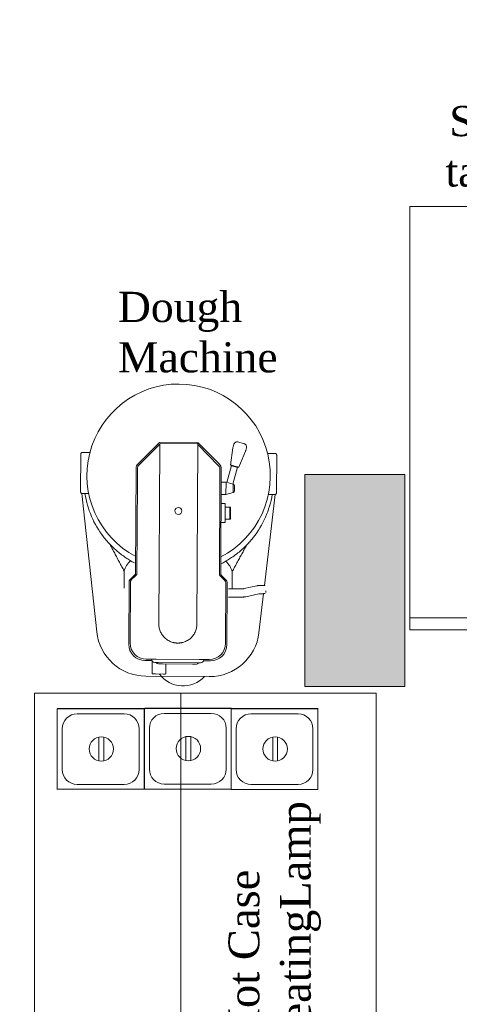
# Model space of a CAD drawing. Extents: x 3940905 to 4145695, y 925352 to 1109797.
# Tile 104 of 256: x 3950348 to 3951249, y 1098221 to 1100241. Entities that reach past the tile are written whole.
import ezdxf

# ---------------------------------------------------------------- set-up
doc = ezdxf.new("R2010")
doc.units = 0
doc.header["$LTSCALE"] = 750
doc.header["$MEASUREMENT"] = 0
doc.layers.get('0').update_dxf_attribs({"linetype": 'CONTINUOUS', "lineweight": 0})
doc.layers.add('CKD Equipments', color=252, linetype='CONTINUOUS', lineweight=0)
doc.layers.add('COLUMN', color=1, linetype='CONTINUOUS', lineweight=9)
doc.layers.add('TEXT', color=7, linetype='CONTINUOUS')
doc.styles.add('TXT1', font='times.ttf')

# ---------------------------------------------------------------- blocks, each defined once
blk = doc.blocks.new('COLUMN')
at = {"layer": 'COLUMN'}
h = blk.add_hatch(color=1, dxfattribs=at)
h.dxf.hatch_style = 1
h.paths.add_polyline_path([(2683499, 965771.1), (2684448, 965771.1), (2684448, 965331.1), (2683499, 965331.1)])
h.paths.add_polyline_path([(2684238, 970191.1), (2683499, 970191.1), (2683499, 969191.1), (2684238, 969191.1)])
h.paths.add_polyline_path([(2687443, 969266.1), (2687038, 969266.1), (2687038, 970031.1), (2687443, 970031.1)])
h.paths.add_polyline_path([(2687108, 972041.4), (2687644, 972041.4), (2687644, 971756.1), (2687108, 971756.1)])
h.paths.add_polyline_path([(2683499, 973491.1), (2684408, 973491.1), (2684408, 973041.1), (2683499, 973041.1)])
h.paths.add_polyline_path([(2683649, 975761.1), (2683978, 975761.1), (2683978, 975211.1), (2683649, 975211.1)])
h.paths.add_polyline_path([(2686978, 975811.1), (2687728, 975811.1), (2687728, 975476.1), (2686978, 975476.1)])
h.paths.add_polyline_path([(2689869, 975851.1), (2689028, 975851.1), (2689028, 975556.1), (2689869, 975556.1)])
h.paths.add_polyline_path([(2686978, 973346.1), (2687644, 973346.1), (2687644, 973116.1), (2686978, 973116.1)])
h.paths.add_polyline_path([(2683824, 977646.1), (2684029, 977646.1), (2684029, 977211.1), (2683824, 977211.1)])
h.paths.add_polyline_path([(2683824, 979911.1), (2684104, 979911.1), (2684104, 980241.1), (2683824, 980241.1)])
h.paths.add_polyline_path([(2687804, 979891.1), (2688004, 979891.1), (2688004, 980241.1), (2687804, 980241.1)])
h.paths.add_polyline_path([(2691584, 979836.1), (2692014, 979836.1), (2692014, 980241.1), (2691584, 980241.1)])
h.paths.add_polyline_path([(2691696, 977346.1), (2692014, 977346.1), (2692014, 976786.1), (2691696, 976786.1)])
h.paths.add_polyline_path([(2687443, 965841.1), (2686813, 965841.1), (2686813, 965401.1), (2687443, 965401.1)])
h.paths.add_polyline_path([(2687468, 963421.1), (2686703, 963421.1), (2686703, 962976.1), (2687468, 962976.1)])
h.paths.add_polyline_path([(2684168, 963191.1), (2683399, 963191.1), (2683399, 962446.1), (2684168, 962446.1)])
h.paths.add_polyline_path([(2684448, 958916.1), (2683399, 958916.1), (2683399, 959356.1), (2684448, 959356.1)])
h.paths.add_polyline_path([(2684448, 957356.1), (2683414, 957356.1), (2683414, 956916.1), (2684448, 956916.1)])
h.paths.add_polyline_path([(2687458, 957436.1), (2686708, 957436.1), (2686708, 956996.1), (2687458, 956996.1)])
h.paths.add_polyline_path([(2687453, 959516.1), (2686693, 959516.1), (2686693, 959086.1), (2687453, 959086.1)])
h.paths.add_polyline_path([(2683414, 953326.1), (2684313, 953326.1), (2684313, 953776.1), (2683414, 953776.1)])
h.paths.add_polyline_path([(2683294, 952396.1), (2683768, 952396.1), (2683768, 951976.1), (2683294, 951976.1)])
h.paths.add_polyline_path([(2682464, 977841.1), (2681834, 977841.1), (2681834, 977051.1), (2682464, 977051.1)])
at = {"color": 2}
blk.add_lwpolyline([(2683824, 977646.1), (2684029, 977646.1), (2684029, 977211.1), (2683824, 977211.1)], close=True, dxfattribs=at)
at = {"layer": 'COLUMN', "color": 1}
blk.add_lwpolyline([(2683824, 977646.1), (2684029, 977646.1), (2684029, 977211.1), (2683824, 977211.1)], close=True, dxfattribs=at)

msp = doc.modelspace()

# ---------------------------------------------------------------- linework, layer by layer
at = {"layer": 'CKD Equipments', "color": 252, "true_color": 0x989898}
for p, q in [((3951147.3, 1099857.9), (3951147.3, 1098989.3)), ((3951147.3, 1099857.9), (3951447.5, 1099857.9)), ((3951147.3, 1099014.3), (3951447.5, 1099014.3)), ((3951147.3, 1098989.3), (3951447.5, 1098989.3))]:
    msp.add_line(p, q, dxfattribs=at)
at = {"layer": 'CKD Equipments'}
for p, q in [((3950634.1, 1099373.6), (3950590.3, 1099330.3)), ((3950596.2, 1099331.5), (3950634.5, 1099369.5)), ((3950633, 1099001.6), (3950634.8, 1099370)), ((3950634.1, 1099373.6), (3950713.5, 1099373.2)), ((3950710.1, 1099372.2), (3950637.6, 1099372.5)), ((3950712.8, 1099372.2), (3950711, 1099001.2)), ((3950756.1, 1099325.6), (3950712.7, 1099369.5)), ((3950756.9, 1099329.5), (3950713.5, 1099373.2)), ((3950786.6, 1099370.3), (3950785.1, 1099364.6)), ((3950807.8, 1099371.4), (3950794.9, 1099375)), ((3950472.5, 1099273), (3950472.9, 1099349.5)), ((3950472.9, 1099350), (3950473, 1099350.3)), ((3950472.9, 1099349.7), (3950472.9, 1099350)), ((3950472.9, 1099349.5), (3950472.9, 1099349.7)), ((3950473, 1099350.5), (3950473.1, 1099350.8)), ((3950473, 1099350.3), (3950473, 1099350.5)), ((3950473.1, 1099350.8), (3950473.2, 1099351)), ((3950473.2, 1099351.3), (3950473.3, 1099351.5)), ((3950473.2, 1099351), (3950473.2, 1099351.3)), ((3950473.3, 1099351.5), (3950473.5, 1099351.7)), ((3950473.5, 1099351.7), (3950473.6, 1099351.9)), ((3950473.6, 1099351.9), (3950473.7, 1099352.1)), ((3950473.7, 1099352.1), (3950473.9, 1099352.3)), ((3950473.9, 1099352.3), (3950474, 1099352.5)), ((3950474, 1099352.5), (3950474.2, 1099352.7)), ((3950474.2, 1099352.7), (3950474.4, 1099352.8)), ((3950474.4, 1099352.8), (3950474.5, 1099353)), ((3950474.5, 1099353), (3950474.7, 1099353.1)), ((3950474.7, 1099353.1), (3950474.9, 1099353.2)), ((3950474.9, 1099353.2), (3950475.2, 1099353.3)), ((3950475.2, 1099353.3), (3950475.4, 1099353.4)), ((3950475.4, 1099353.4), (3950475.6, 1099353.4)), ((3950475.6, 1099353.4), (3950475.8, 1099353.5)), ((3950475.8, 1099353.5), (3950476, 1099353.5)), ((3950476, 1099353.5), (3950476.3, 1099353.5)), ((3950476.3, 1099353.5), (3950491.7, 1099353.4)), ((3950779.8, 1099327.6), (3950784.7, 1099363)), ((3950796.7, 1099323), (3950810.4, 1099355.9)), ((3950812.5, 1099363.2), (3950811, 1099357.6)), ((3950871.2, 1099351.5), (3950855.7, 1099351.6)), ((3950871.4, 1099351.5), (3950871.2, 1099351.5)), ((3950871.6, 1099351.5), (3950871.4, 1099351.5)), ((3950871.8, 1099351.5), (3950871.6, 1099351.5)), ((3950872.1, 1099351.4), (3950871.8, 1099351.5)), ((3950872.3, 1099351.3), (3950872.1, 1099351.4)), ((3950872.5, 1099351.2), (3950872.3, 1099351.3)), ((3950872.7, 1099351.1), (3950872.5, 1099351.2)), ((3950872.9, 1099351), (3950872.7, 1099351.1)), ((3950873.1, 1099350.8), (3950872.9, 1099351)), ((3950873.2, 1099350.7), (3950873.1, 1099350.8)), ((3950873.4, 1099350.5), (3950873.2, 1099350.7)), ((3950873.6, 1099350.4), (3950873.4, 1099350.5)), ((3950873.7, 1099350.2), (3950873.6, 1099350.4)), ((3950873.8, 1099350), (3950873.7, 1099350.2)), ((3950874, 1099349.7), (3950873.8, 1099350)), ((3950874.1, 1099349.5), (3950874, 1099349.7)), ((3950874.2, 1099349.3), (3950874.1, 1099349.5)), ((3950874.1, 1099271), (3950874.5, 1099347.5)), ((3950874.3, 1099349), (3950874.2, 1099349.3)), ((3950874.3, 1099348.8), (3950874.3, 1099349)), ((3950874.4, 1099348.5), (3950874.3, 1099348.8)), ((3950874.4, 1099348.3), (3950874.4, 1099348.5)), ((3950874.5, 1099348), (3950874.4, 1099348.3)), ((3950874.5, 1099347.8), (3950874.5, 1099348)), ((3950874.5, 1099347.5), (3950874.5, 1099347.8)), ((3950596.2, 1099331.5), (3950591, 1099326.4)), ((3950772.5, 1099292.1), (3950781.9, 1099326.4)), ((3950780, 1099327.6), (3950779.8, 1099327.6)), ((3950780.5, 1099327.5), (3950780, 1099327.6)), ((3950781.3, 1099327.2), (3950780.5, 1099327.5)), ((3950782.3, 1099327), (3950781.3, 1099327.2)), ((3950782.7, 1099326.8), (3950781.9, 1099326.4)), ((3950782, 1099326.3), (3950781.9, 1099326.4)), ((3950782.3, 1099326.3), (3950782, 1099326.3)), ((3950783.6, 1099326.6), (3950782.3, 1099327)), ((3950782.8, 1099326.1), (3950782.3, 1099326.3)), ((3950783.5, 1099325.9), (3950782.8, 1099326.1)), ((3950784.4, 1099325.7), (3950783.5, 1099325.9)), ((3950785, 1099326.2), (3950783.6, 1099326.6)), ((3950785.3, 1099325.4), (3950784.4, 1099325.7)), ((3950786.6, 1099325.8), (3950785, 1099326.2)), ((3950786.4, 1099325.1), (3950785.3, 1099325.4)), ((3950787.5, 1099324.8), (3950786.4, 1099325.1)), ((3950788.2, 1099325.3), (3950786.6, 1099325.8)), ((3950788.6, 1099324.5), (3950787.5, 1099324.8)), ((3950789.9, 1099324.9), (3950788.2, 1099325.3)), ((3950789.8, 1099324.2), (3950788.6, 1099324.5)), ((3950790.8, 1099323.9), (3950789.8, 1099324.2)), ((3950791.5, 1099324.4), (3950789.9, 1099324.9)), ((3950791.8, 1099323.7), (3950790.8, 1099323.9)), ((3950792.9, 1099324), (3950791.5, 1099324.4)), ((3950794.2, 1099323.7), (3950792.9, 1099324)), ((3950793.8, 1099323.8), (3950794.2, 1099323)), ((3950586.4, 1099320.8), (3950585.3, 1099106.5)), ((3950588.9, 1099293.5), (3950589.1, 1099321.7)), ((3950758.1, 1099320.9), (3950757.9, 1099292.7)), ((3950759.7, 1099105.7), (3950760.7, 1099320)), ((3950784.9, 1099288.7), (3950794.2, 1099323)), ((3950792.6, 1099323.4), (3950791.8, 1099323.7)), ((3950793.3, 1099323.3), (3950792.6, 1099323.4)), ((3950793.8, 1099323.1), (3950793.3, 1099323.3)), ((3950794.1, 1099323), (3950793.8, 1099323.1)), ((3950794.2, 1099323), (3950794.1, 1099323)), ((3950795.2, 1099323.4), (3950794.2, 1099323.7)), ((3950796, 1099323.2), (3950795.2, 1099323.4)), ((3950796.5, 1099323.1), (3950796, 1099323.2)), ((3950796.7, 1099323), (3950796.5, 1099323.1)), ((3950588, 1099105.2), (3950588.9, 1099293.5)), ((3950634.5, 1099303.4), (3950634.5, 1099303.5)), ((3950634.5, 1099303.3), (3950634.5, 1099303.4)), ((3950634.5, 1099303.4), (3950634.5, 1099303.4)), ((3950634.5, 1099303.2), (3950634.5, 1099303.3)), ((3950634.5, 1099303.3), (3950634.5, 1099303.3)), ((3950634.5, 1099303.1), (3950634.5, 1099303.2)), ((3950634.5, 1099303.2), (3950634.5, 1099303.2)), ((3950634.5, 1099303), (3950634.5, 1099303.1)), ((3950634.5, 1099302.9), (3950634.5, 1099303)), ((3950634.5, 1099303), (3950634.5, 1099303)), ((3950634.5, 1099302.8), (3950634.5, 1099302.9)), ((3950634.5, 1099302.9), (3950634.5, 1099302.9)), ((3950634.5, 1099302.7), (3950634.5, 1099302.8)), ((3950634.5, 1099302.8), (3950634.5, 1099302.8)), ((3950634.5, 1099302.6), (3950634.5, 1099302.7)), ((3950634.5, 1099302.5), (3950634.5, 1099302.6)), ((3950634.5, 1099302.6), (3950634.5, 1099302.6)), ((3950634.5, 1099302.4), (3950634.5, 1099302.5)), ((3950634.5, 1099302.5), (3950634.5, 1099302.5)), ((3950634.5, 1099302.3), (3950634.5, 1099302.4)), ((3950634.5, 1099302.4), (3950634.5, 1099302.4)), ((3950634.5, 1099302.2), (3950634.5, 1099302.3)), ((3950634.5, 1099302.3), (3950634.5, 1099302.3)), ((3950634.5, 1099302.1), (3950634.5, 1099302.2)), ((3950712.4, 1099303.1), (3950712.4, 1099303)), ((3950712.4, 1099303), (3950712.4, 1099303)), ((3950712.4, 1099303), (3950712.4, 1099302.9)), ((3950712.4, 1099302.9), (3950712.4, 1099302.9)), ((3950712.4, 1099302.9), (3950712.4, 1099302.8)), ((3950712.4, 1099302.8), (3950712.4, 1099302.8)), ((3950712.4, 1099302.8), (3950712.4, 1099302.7)), ((3950712.4, 1099302.7), (3950712.4, 1099302.7)), ((3950712.4, 1099302.7), (3950712.4, 1099302.6)), ((3950712.4, 1099302.6), (3950712.4, 1099302.5)), ((3950712.4, 1099302.5), (3950712.4, 1099302.5)), ((3950712.4, 1099302.5), (3950712.4, 1099302.4)), ((3950712.4, 1099302.4), (3950712.4, 1099302.4)), ((3950712.4, 1099302.4), (3950712.4, 1099302.3)), ((3950712.4, 1099302.3), (3950712.4, 1099302.3)), ((3950712.4, 1099302.3), (3950712.4, 1099302.2)), ((3950712.4, 1099302.2), (3950712.4, 1099302.1)), ((3950712.4, 1099302.1), (3950712.4, 1099302.1)), ((3950712.4, 1099302.1), (3950712.4, 1099302)), ((3950712.4, 1099302), (3950712.4, 1099302)), ((3950712.4, 1099302), (3950712.4, 1099301.9)), ((3950712.4, 1099301.9), (3950712.4, 1099301.9)), ((3950712.4, 1099301.9), (3950712.4, 1099301.8)), ((3950712.4, 1099301.8), (3950712.4, 1099301.8)), ((3950757.9, 1099292.7), (3950757, 1099104.4)), ((3950770.6, 1099292.6), (3950760.6, 1099292.7)), ((3950770.5, 1099267.1), (3950770.6, 1099292.6)), ((3950770.6, 1099292.6), (3950785.1, 1099288.7)), ((3950785, 1099271), (3950785.1, 1099288.7)), ((3950788, 1099274.8), (3950788.1, 1099284.8)), ((3950472.5, 1099272.8), (3950472.5, 1099273)), ((3950472.5, 1099272.5), (3950472.5, 1099272.8)), ((3950472.6, 1099272.3), (3950472.5, 1099272.5)), ((3950472.6, 1099272), (3950472.6, 1099272.3)), ((3950472.7, 1099271.7), (3950472.6, 1099272)), ((3950472.8, 1099271.5), (3950472.7, 1099271.7)), ((3950472.8, 1099271.2), (3950472.8, 1099271.5)), ((3950472.9, 1099271), (3950472.8, 1099271.2)), ((3950473.1, 1099270.8), (3950472.9, 1099271)), ((3950473.2, 1099270.6), (3950473.1, 1099270.8)), ((3950473.3, 1099270.4), (3950473.2, 1099270.6)), ((3950473.5, 1099270.2), (3950473.3, 1099270.4)), ((3950473.6, 1099270), (3950473.5, 1099270.2)), ((3950473.8, 1099269.8), (3950473.6, 1099270)), ((3950473.9, 1099269.7), (3950473.8, 1099269.8)), ((3950474.1, 1099269.5), (3950473.9, 1099269.7)), ((3950474.3, 1099269.4), (3950474.1, 1099269.5)), ((3950474.5, 1099269.3), (3950474.3, 1099269.4)), ((3950474.7, 1099269.2), (3950474.5, 1099269.3)), ((3950475, 1099269.1), (3950474.7, 1099269.2)), ((3950474.9, 1099269.1), (3950505.6, 1098985.4)), ((3950475.2, 1099269.1), (3950475, 1099269.1)), ((3950475.4, 1099269), (3950475.2, 1099269.1)), ((3950475.6, 1099269), (3950475.4, 1099269)), ((3950475.8, 1099269), (3950475.6, 1099269)), ((3950489.2, 1099268.9), (3950475.8, 1099269)), ((3950770.5, 1099267.1), (3950760.5, 1099267.2)), ((3950785, 1099271), (3950770.5, 1099267.1)), ((3950849.6, 1099080.8), (3950871.6, 1099267.2)), ((3950857.4, 1099267.1), (3950870.8, 1099267)), ((3950870.8, 1099267), (3950871, 1099267)), ((3950871, 1099267), (3950871.2, 1099267.1)), ((3950871.2, 1099267.1), (3950871.4, 1099267.1)), ((3950871.4, 1099267.1), (3950871.6, 1099267.2)), ((3950871.6, 1099267.2), (3950871.9, 1099267.2)), ((3950871.9, 1099267.2), (3950872.1, 1099267.3)), ((3950872.1, 1099267.3), (3950872.3, 1099267.4)), ((3950872.3, 1099267.4), (3950872.5, 1099267.6)), ((3950872.5, 1099267.6), (3950872.7, 1099267.7)), ((3950872.7, 1099267.7), (3950872.8, 1099267.9)), ((3950872.8, 1099267.9), (3950873, 1099268)), ((3950873, 1099268), (3950873.1, 1099268.2)), ((3950873.1, 1099268.2), (3950873.3, 1099268.4)), ((3950873.3, 1099268.4), (3950873.4, 1099268.6)), ((3950873.4, 1099268.6), (3950873.6, 1099268.8)), ((3950873.6, 1099268.8), (3950873.7, 1099269)), ((3950873.7, 1099269), (3950873.8, 1099269.3)), ((3950873.8, 1099269.3), (3950873.9, 1099269.5)), ((3950873.9, 1099269.8), (3950874, 1099270)), ((3950873.9, 1099269.5), (3950873.9, 1099269.8)), ((3950874, 1099270.3), (3950874.1, 1099270.5)), ((3950874, 1099270), (3950874, 1099270.3)), ((3950874.1, 1099270.8), (3950874.1, 1099271)), ((3950874.1, 1099270.5), (3950874.1, 1099270.8)), ((3950769.1, 1099248.4), (3950760.4, 1099248.4)), ((3950769.1, 1099248.4), (3950768.9, 1099209.5)), ((3950769.1, 1099241), (3950778.7, 1099240.9)), ((3950778.6, 1099216.8), (3950778.7, 1099240.9)), ((3950779.8, 1099240.9), (3950778.7, 1099240.9)), ((3950779.7, 1099216.8), (3950779.8, 1099240.9)), ((3950768.9, 1099209.5), (3950760.2, 1099209.5)), ((3950778.6, 1099216.8), (3950769, 1099216.9)), ((3950778.6, 1099216.8), (3950779.7, 1099216.8)), ((3950519.4, 1099180.4), (3950519.9, 1099179.8)), ((3950519.9, 1099179.8), (3950520.4, 1099179.2)), ((3950520.4, 1099179.2), (3950520.8, 1099178.6)), ((3950520.8, 1099178.6), (3950521.3, 1099177.9)), ((3950521.3, 1099177.9), (3950521.8, 1099177.3)), ((3950521.8, 1099177.3), (3950522.3, 1099176.7)), ((3950522.3, 1099176.7), (3950522.8, 1099176.1)), ((3950522.8, 1099176.1), (3950523.3, 1099175.5)), ((3950523.3, 1099175.5), (3950523.8, 1099174.9)), ((3950523.8, 1099174.9), (3950524.3, 1099174.3)), ((3950524.3, 1099174.3), (3950524.9, 1099173.7)), ((3950524.9, 1099173.7), (3950525.4, 1099173.1)), ((3950525.4, 1099173.1), (3950525.9, 1099172.5)), ((3950525.9, 1099172.5), (3950526.4, 1099171.9)), ((3950526.4, 1099171.9), (3950526.9, 1099171.3)), ((3950526.9, 1099171.3), (3950527.4, 1099170.7)), ((3950527.4, 1099170.7), (3950527.9, 1099170.1)), ((3950527.9, 1099170.1), (3950528.5, 1099169.5)), ((3950528.5, 1099169.5), (3950529, 1099168.9)), ((3950529, 1099168.9), (3950529.5, 1099168.3)), ((3950529.5, 1099168.3), (3950530, 1099167.8)), ((3950530, 1099167.8), (3950530.6, 1099167.2)), ((3950530.6, 1099167.2), (3950531.1, 1099166.6)), ((3950531.1, 1099166.6), (3950531.6, 1099166)), ((3950533.6, 1099163.9), (3950531.6, 1099166)), ((3950533.8, 1099162.7), (3950532.6, 1099165)), ((3950535.6, 1099161.9), (3950533.6, 1099163.9)), ((3950535.1, 1099160.4), (3950533.8, 1099162.7)), ((3950811.9, 1099162.6), (3950809.9, 1099160.5)), ((3950811.7, 1099161.3), (3950813, 1099163.6)), ((3950813.9, 1099164.6), (3950811.9, 1099162.6)), ((3950814.5, 1099165.2), (3950813.9, 1099164.6)), ((3950815, 1099165.8), (3950814.5, 1099165.2)), ((3950815.6, 1099166.3), (3950815, 1099165.8)), ((3950816.1, 1099166.9), (3950815.6, 1099166.3)), ((3950816.6, 1099167.5), (3950816.1, 1099166.9)), ((3950817.1, 1099168.1), (3950816.6, 1099167.5)), ((3950817.7, 1099168.7), (3950817.1, 1099168.1)), ((3950818.2, 1099169.2), (3950817.7, 1099168.7)), ((3950818.7, 1099169.8), (3950818.2, 1099169.2)), ((3950819.3, 1099170.4), (3950818.7, 1099169.8)), ((3950819.8, 1099171), (3950819.3, 1099170.4)), ((3950820.3, 1099171.6), (3950819.8, 1099171)), ((3950820.8, 1099172.2), (3950820.3, 1099171.6)), ((3950821.3, 1099172.8), (3950820.8, 1099172.2)), ((3950821.8, 1099173.4), (3950821.3, 1099172.8)), ((3950822.3, 1099174), (3950821.8, 1099173.4)), ((3950822.9, 1099174.6), (3950822.3, 1099174)), ((3950823.4, 1099175.2), (3950822.9, 1099174.6)), ((3950823.9, 1099175.8), (3950823.4, 1099175.2)), ((3950824.4, 1099176.5), (3950823.9, 1099175.8)), ((3950824.9, 1099177.1), (3950824.4, 1099176.5)), ((3950825.4, 1099177.7), (3950824.9, 1099177.1)), ((3950825.8, 1099178.3), (3950825.4, 1099177.7)), ((3950826.3, 1099178.9), (3950825.8, 1099178.3)), ((3950536.3, 1099158.1), (3950535.1, 1099160.4)), ((3950537.7, 1099159.9), (3950535.6, 1099161.9)), ((3950537.5, 1099155.8), (3950536.3, 1099158.1)), ((3950538.7, 1099153.5), (3950537.5, 1099155.8)), ((3950539.7, 1099157.9), (3950537.7, 1099159.9)), ((3950540, 1099151.2), (3950538.7, 1099153.5)), ((3950541.8, 1099156), (3950539.7, 1099157.9)), ((3950541.2, 1099148.9), (3950540, 1099151.2)), ((3950542.4, 1099146.6), (3950541.2, 1099148.9)), ((3950543.9, 1099154.1), (3950541.8, 1099156)), ((3950543.6, 1099144.3), (3950542.4, 1099146.6)), ((3950544.9, 1099142), (3950543.6, 1099144.3)), ((3950546, 1099152.2), (3950543.9, 1099154.1)), ((3950548.1, 1099150.4), (3950546, 1099152.2)), ((3950550.2, 1099148.7), (3950548.1, 1099150.4)), ((3950552.4, 1099146.9), (3950550.2, 1099148.7)), ((3950554.5, 1099145.3), (3950552.4, 1099146.9)), ((3950556.7, 1099143.6), (3950554.5, 1099145.3)), ((3950558.9, 1099142), (3950556.7, 1099143.6)), ((3950788.6, 1099142.4), (3950786.5, 1099140.9)), ((3950790.8, 1099144.1), (3950788.6, 1099142.4)), ((3950793, 1099145.7), (3950790.8, 1099144.1)), ((3950795.1, 1099147.4), (3950793, 1099145.7)), ((3950797.3, 1099149.2), (3950795.1, 1099147.4)), ((3950799.4, 1099151), (3950797.3, 1099149.2)), ((3950801.5, 1099152.8), (3950799.4, 1099151)), ((3950800.5, 1099140.8), (3950801.7, 1099143)), ((3950803.6, 1099154.7), (3950801.5, 1099152.8)), ((3950801.7, 1099143), (3950803, 1099145.3)), ((3950803, 1099145.3), (3950804.2, 1099147.6)), ((3950805.7, 1099156.6), (3950803.6, 1099154.7)), ((3950804.2, 1099147.6), (3950805.5, 1099149.9)), ((3950805.5, 1099149.9), (3950806.7, 1099152.2)), ((3950807.8, 1099158.5), (3950805.7, 1099156.6)), ((3950806.7, 1099152.2), (3950808, 1099154.5)), ((3950809.9, 1099160.5), (3950807.8, 1099158.5)), ((3950808, 1099154.5), (3950809.2, 1099156.8)), ((3950809.2, 1099156.8), (3950810.5, 1099159.1)), ((3950810.5, 1099159.1), (3950811.7, 1099161.3)), ((3950546.1, 1099139.7), (3950544.9, 1099142)), ((3950547.3, 1099137.4), (3950546.1, 1099139.7)), ((3950548.5, 1099135.1), (3950547.3, 1099137.4)), ((3950549.8, 1099132.8), (3950548.5, 1099135.1)), ((3950551, 1099130.5), (3950549.8, 1099132.8)), ((3950552.2, 1099128.2), (3950551, 1099130.5)), ((3950553.4, 1099125.9), (3950552.2, 1099128.2)), ((3950554.6, 1099123.6), (3950553.4, 1099125.9)), ((3950555.8, 1099121.3), (3950554.6, 1099123.6)), ((3950561, 1099140.4), (3950558.9, 1099142)), ((3950563.2, 1099138.9), (3950561, 1099140.4)), ((3950565.4, 1099137.4), (3950563.2, 1099138.9)), ((3950567.6, 1099136), (3950565.4, 1099137.4)), ((3950569.8, 1099134.6), (3950567.6, 1099136)), ((3950571.9, 1099133.2), (3950569.8, 1099134.6)), ((3950574.1, 1099131.9), (3950571.9, 1099133.2)), ((3950576.3, 1099130.7), (3950574.1, 1099131.9)), ((3950578.4, 1099129.4), (3950576.3, 1099130.7)), ((3950580.6, 1099128.3), (3950578.4, 1099129.4)), ((3950582.7, 1099127.1), (3950580.6, 1099128.3)), ((3950764.6, 1099127.3), (3950759.8, 1099124.8)), ((3950766.8, 1099128.5), (3950764.6, 1099127.3)), ((3950768.9, 1099129.7), (3950766.8, 1099128.5)), ((3950771.1, 1099131), (3950768.9, 1099129.7)), ((3950773.3, 1099132.2), (3950771.1, 1099131)), ((3950775.5, 1099133.6), (3950773.3, 1099132.2)), ((3950777.7, 1099135), (3950775.5, 1099133.6)), ((3950779.9, 1099136.4), (3950777.7, 1099135)), ((3950782.1, 1099137.8), (3950779.9, 1099136.4)), ((3950784.3, 1099139.3), (3950782.1, 1099137.8)), ((3950786.5, 1099140.9), (3950784.3, 1099139.3)), ((3950789.3, 1099120.2), (3950790.5, 1099122.4)), ((3950790.5, 1099122.4), (3950791.8, 1099124.7)), ((3950791.8, 1099124.7), (3950793, 1099127)), ((3950793, 1099127), (3950794.3, 1099129.3)), ((3950794.3, 1099129.3), (3950795.5, 1099131.6)), ((3950795.5, 1099131.6), (3950796.7, 1099133.9)), ((3950796.7, 1099133.9), (3950798, 1099136.2)), ((3950798, 1099136.2), (3950799.2, 1099138.5)), ((3950799.2, 1099138.5), (3950800.5, 1099140.8)), ((3950557.1, 1099119), (3950555.8, 1099121.3)), ((3950558.3, 1099116.7), (3950557.1, 1099119)), ((3950559.5, 1099114.4), (3950558.3, 1099116.7)), ((3950560.7, 1099112.1), (3950559.5, 1099114.4)), ((3950561.9, 1099109.8), (3950560.7, 1099112.1)), ((3950562, 1099109.4), (3950561.9, 1099107.9)), ((3950561.9, 1099107.9), (3950561.9, 1099106.5)), ((3950561.9, 1099106.5), (3950561.9, 1099105)), ((3950561.9, 1099105), (3950561.9, 1099103.6)), ((3950561.9, 1099103.6), (3950561.9, 1099102.2)), ((3950561.9, 1099102.2), (3950561.9, 1099100.7)), ((3950583.3, 1099101.8), (3950573.8, 1099092.4)), ((3950783.1, 1099108.7), (3950784.3, 1099111)), ((3950783.1, 1099108.7), (3950783.1, 1099108.7)), ((3950783.1, 1099108.7), (3950783.1, 1099108.7)), ((3950783.1, 1099108.7), (3950783.1, 1099108.6)), ((3950783.1, 1099108.6), (3950783.1, 1099108.6)), ((3950783.1, 1099108.6), (3950783.1, 1099108.6)), ((3950783.1, 1099108.6), (3950783.1, 1099108.6)), ((3950783.1, 1099108.6), (3950783.1, 1099108.6)), ((3950783.1, 1099108.6), (3950783.1, 1099108.6)), ((3950783.1, 1099108.6), (3950783.1, 1099108.5)), ((3950783.1, 1099108.5), (3950783.1, 1099108.5)), ((3950783.1, 1099108.5), (3950783.1, 1099108.5)), ((3950783.1, 1099108.5), (3950783.1, 1099108.5)), ((3950783.1, 1099108.5), (3950783.1, 1099108.5)), ((3950783.1, 1099108.5), (3950783.1, 1099108.4)), ((3950783.1, 1099108.4), (3950783.1, 1099108.4)), ((3950783.1, 1099108.4), (3950783.1, 1099108.4)), ((3950783.1, 1099108.4), (3950783.1, 1099108.4)), ((3950783.1, 1099108.4), (3950783.1, 1099108.4)), ((3950783.1, 1099108.4), (3950783.1, 1099108.4)), ((3950783.1, 1099108.4), (3950783.1, 1099108.3)), ((3950783.1, 1099108.3), (3950783.1, 1099106.8)), ((3950783.1, 1099108.3), (3950783.1, 1099108.3)), ((3950783.1, 1099108.3), (3950783.1, 1099108.3)), ((3950783.1, 1099108.3), (3950783.1, 1099108.3)), ((3950783.1, 1099108.3), (3950783.1, 1099108.3)), ((3950783.1, 1099106.8), (3950783.1, 1099105.4)), ((3950783.1, 1099105.4), (3950783.1, 1099104)), ((3950783.1, 1099104), (3950783.1, 1099102.5)), ((3950783.1, 1099102.5), (3950783.1, 1099101.1)), ((3950784.3, 1099111), (3950785.6, 1099113.3)), ((3950785.6, 1099113.3), (3950786.8, 1099115.6)), ((3950786.8, 1099115.6), (3950788.1, 1099117.9)), ((3950788.1, 1099117.9), (3950789.3, 1099120.2)), ((3950561.8, 1099087.8), (3950561.7, 1099086.3)), ((3950561.7, 1099086.3), (3950561.7, 1099084.9)), ((3950561.7, 1099084.9), (3950561.7, 1099083.5)), ((3950561.7, 1099083.5), (3950561.7, 1099082)), ((3950561.7, 1099082), (3950561.7, 1099080.6)), ((3950561.9, 1099097.8), (3950561.8, 1099096.4)), ((3950561.8, 1099096.4), (3950561.8, 1099095)), ((3950561.8, 1099095), (3950561.8, 1099093.5)), ((3950561.8, 1099093.5), (3950561.8, 1099092.1)), ((3950561.8, 1099092.1), (3950561.8, 1099090.7)), ((3950561.8, 1099090.7), (3950561.8, 1099089.2)), ((3950561.8, 1099089.2), (3950561.8, 1099087.8)), ((3950561.9, 1099100.7), (3950561.9, 1099099.3)), ((3950561.9, 1099099.3), (3950561.9, 1099097.8)), ((3950571.2, 1098960.3), (3950571.8, 1099087.6)), ((3950573.9, 1098963), (3950574.5, 1099087.1)), ((3950586, 1099101.2), (3950576.5, 1099091.8)), ((3950768.4, 1099090.8), (3950758.9, 1099100.4)), ((3950771.1, 1099091.4), (3950761.6, 1099100.9)), ((3950770.3, 1099086.1), (3950769.7, 1098962)), ((3950773, 1099086.6), (3950772.4, 1098959.3)), ((3950772.4, 1098960.6), (3950773, 1099084.4)), ((3950783, 1099091), (3950783, 1099089.6)), ((3950783, 1099089.6), (3950783, 1099088.1)), ((3950783, 1099088.1), (3950783, 1099086.7)), ((3950783, 1099086.7), (3950783, 1099085.2)), ((3950783, 1099085.2), (3950783, 1099083.8)), ((3950783, 1099083.8), (3950783, 1099082.4)), ((3950783, 1099082.4), (3950783, 1099080.9)), ((3950783.1, 1099101.1), (3950783.1, 1099099.6)), ((3950783.1, 1099099.6), (3950783.1, 1099098.2)), ((3950783.1, 1099098.2), (3950783.1, 1099096.8)), ((3950783.1, 1099096.8), (3950783.1, 1099095.3)), ((3950783.1, 1099095.3), (3950783.1, 1099093.9)), ((3950783.1, 1099093.9), (3950783, 1099092.4)), ((3950783, 1099092.4), (3950783, 1099091)), ((3950561.7, 1099076.3), (3950561.6, 1099074.8)), ((3950561.7, 1099080.6), (3950561.7, 1099079.1)), ((3950561.7, 1099079.1), (3950561.7, 1099077.7)), ((3950561.7, 1099077.7), (3950561.7, 1099076.3)), ((3950775.6, 1099073.8), (3950794.8, 1099073.7)), ((3950783, 1099080.9), (3950783, 1099079.5)), ((3950783, 1099079.5), (3950783, 1099078)), ((3950783, 1099078), (3950783, 1099076.6)), ((3950783, 1099076.6), (3950783, 1099075.2)), ((3950783, 1099075.2), (3950783, 1099073.7)), ((3950794.8, 1099073.7), (3950795.9, 1099073.7)), ((3950795.9, 1099073.7), (3950797.1, 1099073.7)), ((3950797.1, 1099073.7), (3950798.2, 1099073.7)), ((3950798.2, 1099073.7), (3950799.3, 1099073.7)), ((3950799.3, 1099073.7), (3950800.4, 1099073.7)), ((3950800.4, 1099073.7), (3950801.4, 1099073.7)), ((3950801.4, 1099073.7), (3950802.4, 1099073.8)), ((3950802.4, 1099073.8), (3950803.3, 1099073.8)), ((3950803.3, 1099073.8), (3950804.2, 1099073.8)), ((3950804.2, 1099073.8), (3950805, 1099073.9)), ((3950805, 1099073.9), (3950805.7, 1099073.9)), ((3950805.7, 1099073.9), (3950806, 1099073.9)), ((3950806, 1099073.9), (3950806.3, 1099074)), ((3950806.3, 1099074), (3950806.6, 1099074)), ((3950806.6, 1099074), (3950806.9, 1099074)), ((3950806.9, 1099074), (3950807.1, 1099074)), ((3950807.1, 1099074), (3950807.3, 1099074.1)), ((3950807.3, 1099074.1), (3950807.5, 1099074.1)), ((3950807.5, 1099074.1), (3950807.6, 1099074.1)), ((3950807.6, 1099074.1), (3950807.7, 1099074.1)), ((3950807.7, 1099074.1), (3950833.9, 1099080)), ((3950807.7, 1099074.1), (3950807.7, 1099074.1)), ((3950811.3, 1099057.5), (3950837.6, 1099063.3)), ((3950833.9, 1099080), (3950834.4, 1099080.1)), ((3950834.4, 1099080.1), (3950834.8, 1099080.1)), ((3950834.8, 1099080.1), (3950835.5, 1099080.2)), ((3950835.5, 1099080.2), (3950836.3, 1099080.3)), ((3950836.3, 1099080.3), (3950837.1, 1099080.4)), ((3950837.1, 1099080.4), (3950838, 1099080.5)), ((3950837.6, 1099063.3), (3950837.8, 1099063.4)), ((3950837.6, 1099063.3), (3950837.6, 1099063.3)), ((3950837.8, 1099063.4), (3950837.9, 1099063.4)), ((3950837.9, 1099063.4), (3950838.1, 1099063.4)), ((3950838, 1099080.5), (3950838.9, 1099080.5)), ((3950838.1, 1098983.7), (3950847.6, 1099063.8)), ((3950838.1, 1099063.4), (3950838.3, 1099063.4)), ((3950838.3, 1099063.4), (3950838.6, 1099063.4)), ((3950838.6, 1099063.4), (3950839.1, 1099063.5)), ((3950838.9, 1099080.5), (3950839.8, 1099080.6)), ((3950839.1, 1099063.5), (3950839.8, 1099063.5)), ((3950839.8, 1099080.6), (3950840.9, 1099080.6)), ((3950839.8, 1099063.5), (3950840.5, 1099063.6)), ((3950840.5, 1099063.6), (3950841.3, 1099063.6)), ((3950840.9, 1099080.6), (3950841.9, 1099080.7)), ((3950841.3, 1099063.6), (3950842.2, 1099063.6)), ((3950841.9, 1099080.7), (3950843.1, 1099080.7)), ((3950842.2, 1099063.6), (3950843.1, 1099063.7)), ((3950843.1, 1099080.7), (3950844.3, 1099080.7)), ((3950843.1, 1099063.7), (3950844, 1099063.7)), ((3950844, 1099063.7), (3950845, 1099063.7)), ((3950844.3, 1099080.7), (3950845.5, 1099080.8)), ((3950845, 1099063.7), (3950846.1, 1099063.7)), ((3950845.5, 1099080.8), (3950846.7, 1099080.8)), ((3950846.1, 1099063.7), (3950847.2, 1099063.7)), ((3950846.7, 1099080.8), (3950848, 1099080.8)), ((3950847.2, 1099063.7), (3950848.2, 1099063.8)), ((3950848, 1099080.8), (3950849.2, 1099080.8)), ((3950848.2, 1099063.8), (3950849.3, 1099063.8)), ((3950849.2, 1099080.8), (3950850.5, 1099080.8)), ((3950849.3, 1099063.8), (3950850.5, 1099063.8)), ((3950852.1, 1099066), (3950852.1, 1099069.6)), ((3950775.5, 1099056.7), (3950794.7, 1099056.6)), ((3950794.7, 1099056.6), (3950796, 1099056.6)), ((3950796, 1099056.6), (3950797.3, 1099056.6)), ((3950797.3, 1099056.6), (3950798.5, 1099056.6)), ((3950798.5, 1099056.6), (3950799.8, 1099056.7)), ((3950799.8, 1099056.7), (3950801, 1099056.7)), ((3950801, 1099056.7), (3950802.2, 1099056.7)), ((3950802.2, 1099056.7), (3950803.3, 1099056.7)), ((3950803.3, 1099056.7), (3950804.4, 1099056.8)), ((3950804.4, 1099056.8), (3950805.4, 1099056.8)), ((3950805.4, 1099056.8), (3950806.4, 1099056.9)), ((3950806.4, 1099056.9), (3950807.3, 1099057)), ((3950807.3, 1099057), (3950808.1, 1099057)), ((3950808.1, 1099057), (3950808.9, 1099057.1)), ((3950808.9, 1099057.1), (3950809.7, 1099057.2)), ((3950809.7, 1099057.2), (3950810.5, 1099057.3)), ((3950810.5, 1099057.3), (3950810.9, 1099057.4)), ((3950810.9, 1099057.4), (3950811.3, 1099057.5)), ((3950633.1, 1098999.4), (3950633, 1099001.6)), ((3950711, 1099001.2), (3950710.9, 1098999.1)), ((3950633.2, 1098997.3), (3950633.1, 1098999.4)), ((3950633.5, 1098995.2), (3950633.2, 1098997.3)), ((3950633.9, 1098993.1), (3950633.5, 1098995.2)), ((3950634.4, 1098991.1), (3950633.9, 1098993.1)), ((3950635, 1098989), (3950634.4, 1098991.1)), ((3950635.8, 1098987), (3950635, 1098989)), ((3950636.6, 1098985), (3950635.8, 1098987)), ((3950637.5, 1098983.1), (3950636.6, 1098985)), ((3950638.6, 1098981.3), (3950637.5, 1098983.1)), ((3950639.7, 1098979.5), (3950638.6, 1098981.3)), ((3950705.2, 1098981), (3950704, 1098979.2)), ((3950706.3, 1098982.8), (3950705.2, 1098981)), ((3950707.2, 1098984.7), (3950706.3, 1098982.8)), ((3950708.1, 1098986.7), (3950707.2, 1098984.7)), ((3950708.8, 1098988.7), (3950708.1, 1098986.7)), ((3950709.5, 1098990.7), (3950708.8, 1098988.7)), ((3950710, 1098992.8), (3950709.5, 1098990.7)), ((3950710.4, 1098994.8), (3950710, 1098992.8)), ((3950710.7, 1098996.9), (3950710.4, 1098994.8)), ((3950710.9, 1098999.1), (3950710.7, 1098996.9)), ((3950641, 1098977.7), (3950639.7, 1098979.5)), ((3950642.3, 1098976.1), (3950641, 1098977.7)), ((3950643.8, 1098974.5), (3950642.3, 1098976.1)), ((3950645.3, 1098973), (3950643.8, 1098974.5)), ((3950646.9, 1098971.6), (3950645.3, 1098973)), ((3950648.5, 1098970.2), (3950646.9, 1098971.6)), ((3950650.3, 1098969), (3950648.5, 1098970.2)), ((3950652.1, 1098967.9), (3950650.3, 1098969)), ((3950653.9, 1098966.8), (3950652.1, 1098967.9)), ((3950655.8, 1098965.9), (3950653.9, 1098966.8)), ((3950657.8, 1098965.1), (3950655.8, 1098965.9)), ((3950659.8, 1098964.4), (3950657.8, 1098965.1)), ((3950661.8, 1098963.7), (3950659.8, 1098964.4)), ((3950662.6, 1098963.5), (3950661.8, 1098963.7)), ((3950663.4, 1098963.3), (3950662.6, 1098963.5)), ((3950664.3, 1098963.2), (3950663.4, 1098963.3)), ((3950665.1, 1098963), (3950664.3, 1098963.2)), ((3950665.9, 1098962.9), (3950665.1, 1098963)), ((3950666.8, 1098962.8), (3950665.9, 1098962.9)), ((3950667.6, 1098962.6), (3950666.8, 1098962.8)), ((3950668.4, 1098962.6), (3950667.6, 1098962.6)), ((3950669.3, 1098962.5), (3950668.4, 1098962.6)), ((3950670.1, 1098962.4), (3950669.3, 1098962.5)), ((3950670.9, 1098962.4), (3950670.1, 1098962.4)), ((3950671.8, 1098962.4), (3950670.9, 1098962.4)), ((3950672.6, 1098962.4), (3950671.8, 1098962.4)), ((3950673.5, 1098962.4), (3950672.6, 1098962.4)), ((3950674.3, 1098962.5), (3950673.5, 1098962.4)), ((3950675.1, 1098962.5), (3950674.3, 1098962.5)), ((3950676, 1098962.6), (3950675.1, 1098962.5)), ((3950676.8, 1098962.7), (3950676, 1098962.6)), ((3950677.7, 1098962.8), (3950676.8, 1098962.7)), ((3950678.5, 1098962.9), (3950677.7, 1098962.8)), ((3950679.3, 1098963.1), (3950678.5, 1098962.9)), ((3950680.1, 1098963.3), (3950679.3, 1098963.1)), ((3950681, 1098963.4), (3950680.1, 1098963.3)), ((3950681.8, 1098963.7), (3950681, 1098963.4)), ((3950683.8, 1098964.2), (3950681.8, 1098963.7)), ((3950685.8, 1098964.9), (3950683.8, 1098964.2)), ((3950687.8, 1098965.8), (3950685.8, 1098964.9)), ((3950689.7, 1098966.7), (3950687.8, 1098965.8)), ((3950691.6, 1098967.7), (3950689.7, 1098966.7)), ((3950693.4, 1098968.8), (3950691.6, 1098967.7)), ((3950695.1, 1098970), (3950693.4, 1098968.8)), ((3950696.8, 1098971.4), (3950695.1, 1098970)), ((3950698.4, 1098972.8), (3950696.8, 1098971.4)), ((3950700, 1098974.2), (3950698.4, 1098972.8)), ((3950701.4, 1098975.8), (3950700, 1098974.2)), ((3950702.8, 1098977.5), (3950701.4, 1098975.8)), ((3950704, 1098979.2), (3950702.8, 1098977.5)), ((3950604.5, 1098926.6), (3950618.5, 1098926.5)), ((3950607.2, 1098929.3), (3950627.4, 1098929.2)), ((3950619.3, 1098925.2), (3950619.2, 1098900.4)), ((3950624.6, 1098922.5), (3950631.4, 1098922.4)), ((3950715.9, 1098928.7), (3950627.4, 1098929.2)), ((3950711.8, 1098922), (3950631.4, 1098922.4)), ((3950711.8, 1098922), (3950718.5, 1098922)), ((3950715.9, 1098928.7), (3950736, 1098928.6)), ((3950724.7, 1098926), (3950733.3, 1098926)), ((3950724.7, 1098926), (3950737.3, 1098925.9)), ((3950738.7, 1098925.9), (3950735.3, 1098925.9)), ((3950632, 1098919.8), (3950640.1, 1098919.7)), ((3950701.8, 1098919.4), (3950640.1, 1098919.7)), ((3950647.3, 1098900.2), (3950647.4, 1098919.7)), ((3950701.8, 1098919.4), (3950709.8, 1098919.4)), ((3950606.5, 1098894.4), (3950736.4, 1098893.7)), ((3950620.5, 1098899), (3950625.9, 1098899)), ((3950625.9, 1098899), (3950626.2, 1098899)), ((3950642.3, 1098898.9), (3950626.2, 1098899)), ((3950642.3, 1098898.9), (3950642.8, 1098898.9)), ((3950642.8, 1098898.9), (3950646, 1098898.9)), ((3950678.1, 1098860, 504.6), (3950678.1, 1097510, 290.1))]:
    msp.add_line(p, q, dxfattribs=at)
at = {"layer": 'CKD Equipments', "ltscale": 2}
for p, q in [((3950378.1, 1098860), (3950378.1, 1097510)), ((3951078.1, 1098860), (3950378.1, 1098860)), ((3951078.1, 1097510), (3951078.1, 1098860))]:
    msp.add_line(p, q, dxfattribs=at)
at = {"layer": 'CKD Equipments', "color": 4}
for p, q in [((3950602.6, 1098827.4), (3950424.8, 1098827.4)), ((3950602.6, 1098827.4), (3950424.8, 1098827.4)), ((3950424.8, 1098662.3), (3950424.8, 1098827.4)), ((3950424.8, 1098827.4), (3950602.6, 1098827.4)), ((3950602.6, 1098827.4), (3950424.8, 1098827.4)), ((3950602.6, 1098827.4), (3950424.8, 1098827.4)), ((3950424.8, 1098827.4), (3950602.6, 1098827.4)), ((3950425.5, 1098828.2), (3950603.3, 1098828.2)), ((3950603.3, 1098828.2), (3950425.5, 1098828.2)), ((3950602.6, 1098827.4), (3950602.6, 1098662.3)), ((3950781.1, 1098828.2), (3950603.3, 1098828.2)), ((3950781.1, 1098828.2), (3950603.3, 1098828.2)), ((3950603.3, 1098663.1), (3950603.3, 1098828.2)), ((3950603.3, 1098828.2), (3950781.1, 1098828.2)), ((3950781.1, 1098828.2), (3950603.3, 1098828.2)), ((3950781.1, 1098828.2), (3950603.3, 1098828.2)), ((3950603.3, 1098828.2), (3950781.1, 1098828.2)), ((3950604, 1098829), (3950781.8, 1098829)), ((3950781.8, 1098829), (3950604, 1098829)), ((3950781.1, 1098828.2), (3950781.1, 1098663.1)), ((3950958.9, 1098827.4), (3950781.1, 1098827.4)), ((3950958.9, 1098827.4), (3950781.1, 1098827.4)), ((3950781.1, 1098662.3), (3950781.1, 1098827.4)), ((3950781.1, 1098827.4), (3950958.9, 1098827.4)), ((3950958.9, 1098827.4), (3950781.1, 1098827.4)), ((3950958.9, 1098827.4), (3950781.1, 1098827.4)), ((3950781.1, 1098827.4), (3950958.9, 1098827.4)), ((3950781.8, 1098828.2), (3950959.6, 1098828.2)), ((3950959.6, 1098828.2), (3950781.8, 1098828.2)), ((3950958.9, 1098827.4), (3950958.9, 1098662.3)), ((3950465.5, 1098817.3), (3950562, 1098817.3)), ((3950644, 1098818.1), (3950740.5, 1098818.1)), ((3950821.8, 1098817.3), (3950918.3, 1098817.3)), ((3950435, 1098703), (3950435, 1098786.8)), ((3950592.5, 1098786.8), (3950592.5, 1098703)), ((3950613.5, 1098703.8), (3950613.5, 1098787.6)), ((3950771, 1098787.6), (3950771, 1098703.8)), ((3950791.3, 1098703), (3950791.3, 1098786.8)), ((3950948.8, 1098786.8), (3950948.8, 1098703)), ((3950510, 1098769.7), (3950510, 1098720.7)), ((3950520, 1098720.7), (3950520, 1098769.7)), ((3950688.5, 1098770.5), (3950688.5, 1098721.5)), ((3950698.5, 1098721.5), (3950698.5, 1098770.5)), ((3950866.3, 1098769.7), (3950866.3, 1098720.7)), ((3950876.3, 1098720.7), (3950876.3, 1098769.7)), ((3950602.6, 1098663.1), (3950424.8, 1098663.1)), ((3950602.6, 1098663.1), (3950424.8, 1098663.1)), ((3950424.8, 1098663.1), (3950602.6, 1098663.1)), ((3950602.6, 1098663.1), (3950424.8, 1098663.1)), ((3950602.6, 1098663.1), (3950424.8, 1098663.1)), ((3950424.8, 1098663.1), (3950602.6, 1098663.1)), ((3950562, 1098672.5), (3950465.5, 1098672.5)), ((3950781.1, 1098663.1), (3950603.3, 1098663.1)), ((3950781.1, 1098663.1), (3950603.3, 1098663.1)), ((3950603.3, 1098663.1), (3950781.1, 1098663.1)), ((3950781.1, 1098663.1), (3950603.3, 1098663.1)), ((3950781.1, 1098663.1), (3950603.3, 1098663.1)), ((3950603.3, 1098663.1), (3950781.1, 1098663.1)), ((3950740.5, 1098673.3), (3950644, 1098673.3)), ((3950958.9, 1098662.3), (3950781.1, 1098662.3)), ((3950958.9, 1098662.3), (3950781.1, 1098662.3)), ((3950781.1, 1098662.3), (3950958.9, 1098662.3)), ((3950958.9, 1098662.3), (3950781.1, 1098662.3)), ((3950958.9, 1098662.3), (3950781.1, 1098662.3)), ((3950781.1, 1098662.3), (3950958.9, 1098662.3)), ((3950918.3, 1098672.5), (3950821.8, 1098672.5))]:
    msp.add_line(p, q, dxfattribs=at)
at = {"layer": 'CKD Equipments'}
msp.add_circle((3950673.1, 1099233.4), 7.15, dxfattribs=at)
at = {"layer": 'CKD Equipments', "color": 4}
for centre in [(3950515, 1098745.2), (3950693.5, 1098746), (3950871.3, 1098745.2)]:
    msp.add_circle(centre, 25, dxfattribs=at)
at = {"layer": 'CKD Equipments'}
for centre, radius, start, end in [((3950673.5, 1099305.9), 187.9, 297.3596, 242.0741), ((3950633.6, 1099370.4), 1.34, 314.7169, 351.7806), ((3950637.5, 1099369.9), 2.68, 89.7169, 171.7806), ((3950710.1, 1099369.5), 2.68, 7.6531, 89.7169), ((3950798, 1099361.1), 13.4, 164.7168, 172.1029), ((3950793.1, 1099368.5), 6.71, 74.7168, 164.7168), ((3950806, 1099365), 6.71, 344.7168, 74.7168), ((3950798, 1099361.1), 13.4, 337.3307, 344.7168), ((3950599.8, 1099320.8), 13.4, 134.7169, 179.7169), ((3950595.8, 1099321.7), 6.71, 134.7169, 179.7169), ((3950751.4, 1099320.9), 6.71, 359.7169, 44.7169), ((3950747.3, 1099320), 13.4, 359.7169, 44.7169), ((3950784, 1099284.8), 4.02, 359.7169, 74.7169), ((3950673.5, 1099299.1), 194.5, 188.9278, 217.6128), ((3950784, 1099274.9), 4.02, 284.7169, 359.7169), ((3950673.5, 1099299.1), 194.5, 321.8209, 350.506), ((3950602.5, 1099099.6), 41.8, 130.6779, 165.8919), ((3950742.5, 1099098.9), 41.8, 13.5418, 48.7559), ((3950578.6, 1099106.6), 6.71, 314.7169, 359.7169), ((3950581.3, 1099106), 6.71, 314.7169, 359.7169), ((3950763.7, 1099105.1), 6.71, 179.7169, 224.7169), ((3950766.4, 1099105.6), 6.71, 179.7169, 224.7169), ((3950578.5, 1099087.6), 6.71, 134.7169, 179.7169), ((3950581.2, 1099087), 6.71, 134.7169, 179.7169), ((3950763.6, 1099086.1), 6.71, 359.7169, 44.7169), ((3950766.3, 1099086.7), 6.71, 359.7169, 44.7169), ((3950607, 1098996.3), 101.9, 186.1743, 269.7169), ((3950736.9, 1098995.7), 101.9, 269.7169, 353.2595), ((3950604.7, 1098960.1), 33.5, 179.7169, 269.7169), ((3950607.4, 1098962.8), 33.5, 179.7169, 269.7169), ((3950736.2, 1098962.2), 33.5, 269.7169, 359.7169), ((3950738.8, 1098959.5), 33.5, 269.7169, 359.7169), ((3950624.7, 1098929.2), 6.71, 179.7169, 269.7169), ((3950632, 1098925.1), 5.37, 209.7169, 269.7169), ((3950709.8, 1098924.7), 5.37, 269.7169, 329.7169), ((3950718.6, 1098928.7), 6.71, 269.7169, 359.7169), ((3950620.5, 1098900.4), 1.34, 179.7169, 269.7169), ((3950646, 1098900.2), 1.34, 269.7169, 359.7169), ((3950682.4, 1098934.7), 60, 216.5689, 317.0258)]:
    msp.add_arc(centre, radius, start, end, dxfattribs=at)
at = {"layer": 'CKD Equipments', "color": 4}
for centre, start, end in [((3950465.5, 1098786.8), 90, 180), ((3950562, 1098786.8), 0, 90), ((3950644, 1098787.6), 90, 180), ((3950740.5, 1098787.6), 0, 90), ((3950821.8, 1098786.8), 90, 180), ((3950918.3, 1098786.8), 0, 90), ((3950465.5, 1098703), 180, 270), ((3950562, 1098703), 270, 0), ((3950644, 1098703.8), 180, 270), ((3950740.5, 1098703.8), 270, 0), ((3950821.8, 1098703), 180, 270), ((3950918.3, 1098703), 270, 0)]:
    msp.add_arc(centre, 30.5, start, end, dxfattribs=at)

# ---------------------------------------------------------------- block references
at = {"layer": 'COLUMN'}
msp.add_blockref('COLUMN', (1267108, 121662), dxfattribs=at)

# ---------------------------------------------------------------- texts
at = {"layer": 'TEXT', "char_height": 61.96, "width": 1204.096, "attachment_point": 1, "style": 'TXT1'}
for s, insert in [('\\pxqc;Side\\Ptable', (3950709.3, 1100064.2)), ('Dough \\PMachine', (3950549, 1099682.9))]:
    msp.add_mtext(s, dxfattribs=dict(at, insert=insert))
at = {"layer": 'TEXT', "insert": (3950775.6, 1097550.7), "char_height": 63.242, "width": 1093.307, "attachment_point": 1, "rotation": 90, "style": 'TXT1'}
msp.add_mtext('Under Counter Hot Case\\PWith 2 above  HeatingLamp + 1 Box  & 2 u/s  ', dxfattribs=at)

doc.saveas('drawing.dxf')
